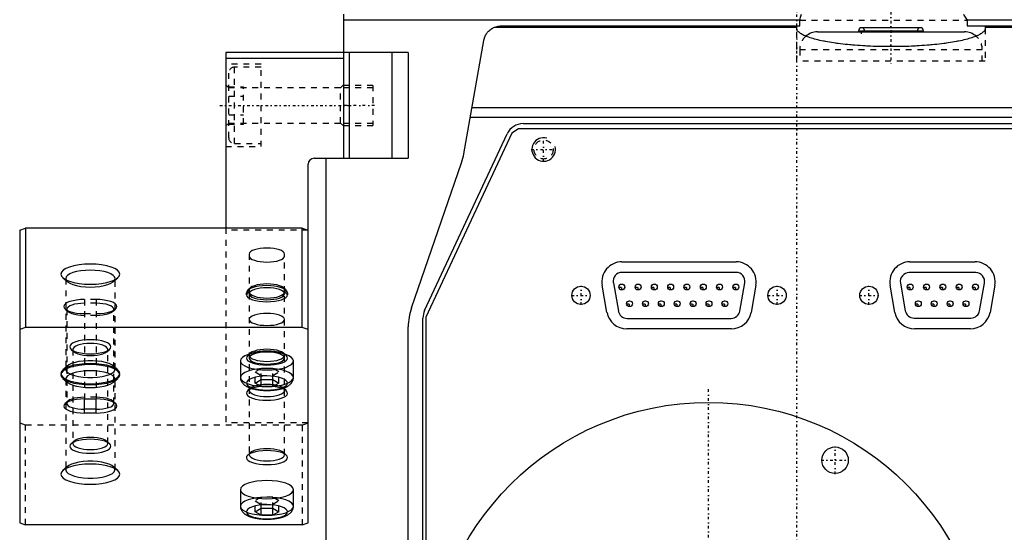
# Model space of a CAD drawing. Extents: x -132 to 132, y -1 to 737.
# Tile 2 of 12: x -132 to 35, y 81 to 169. Entities that reach past the tile are written whole.
import ezdxf

# ---------------------------------------------------------------- set-up
doc = ezdxf.new("R2010")
doc.units = 0
doc.linetypes.add('CENTER', pattern=[1.5, 0.45, -0.5, 0.05, -0.5])
doc.linetypes.add('DASHED', pattern=[2, 1, -1])
for name, color, linetype in [('AM_0', 7, 'CONTINUOUS'), ('AM_10', 7, 'CONTINUOUS'), ('AM_3', 7, 'DASHED'), ('AM_7', 7, 'CENTER')]:
    doc.layers.add(name, color=color, linetype=linetype)

msp = doc.modelspace()

# ---------------------------------------------------------------- linework, layer by layer
at = {"layer": 'AM_0', "color": 7, "linetype": 'CONTINUOUS'}
for p, q in [((-77, 169.5), (-77, 163)), ((0.51, 168.5), (-77, 168.5)), ((-51.25, 167.32), (0, 167.32)), ((-50.22, 167.5), (0.51, 167.5)), ((0, 167.1), (0, 167.5)), ((0.51, 167.5), (0.51, 168.5)), ((28.94, 168.5), (28.94, 167.5)), ((77, 168.5), (28.94, 168.5)), ((28.94, 167.5), (50.22, 167.5)), ((32, 167.5), (32, 167.1)), ((32, 167.32), (51.25, 167.32)), ((3.5, 166.5), (28.5, 166.5)), ((10.5, 166.7), (10.5, 166.5)), ((10.5, 166.7), (21.5, 166.7)), ((21, 167.2), (11, 167.2)), ((21.5, 166.5), (21.5, 166.7)), ((-56.57, 145.78), (-53.17, 165.02)), ((-77, 163), (-97, 163)), ((-97, 163), (-97, 133.14)), ((-77, 163), (-77, 145)), ((-66.01, 163), (-77, 163)), ((-76, 145), (-76, 163)), ((-68.74, 145), (-68.74, 163)), ((-66.01, 163), (-66.01, 145)), ((-77, 162), (-97, 162)), ((-55.18, 153.62), (55.18, 153.62)), ((55.48, 151.95), (-55.48, 151.95)), ((-46.48, 150.9), (46.48, 150.9)), ((-63.22, 119.1), (-49.2, 149.17)), ((-48.42, 149.27), (-63, 118)), ((-47.28, 150), (-48.42, 149.27)), ((47.28, 150), (-47.28, 150)), ((-83, 83.05), (-83, 144)), ((-82, 145), (-77, 145)), ((-80, 145), (-80, 23)), ((-77, 145), (-66.01, 145)), ((-65.46, 119.58), (-56.96, 144.26)), ((-132, 132.8), (-131, 133.14)), ((-132, 132.8), (-132, 83.05)), ((-84, 133.14), (-131, 133.14)), ((-131, 133.14), (-131, 116.22)), ((-84, 116.22), (-84, 133.14)), ((-84, 133.14), (-83, 132.8)), ((-29.7, 127.4), (-10.3, 127.4)), ((19.2, 127.4), (30.29, 127.4)), ((-10.31, 125.61), (-29.69, 125.61)), ((30.41, 125.56), (19.08, 125.56)), ((-31.16, 123.85), (-30.31, 119.03)), ((-9.69, 119.03), (-8.84, 123.85)), ((17.6, 123.8), (18.43, 119.08)), ((31.06, 119.08), (31.89, 123.8)), ((-32.24, 118.81), (-33.05, 123.41)), ((-6.95, 123.41), (-7.76, 118.81)), ((16.66, 118.81), (15.85, 123.41)), ((33.64, 123.41), (32.83, 118.81)), ((-63.5, 8), (-63.5, 117.83)), ((-63, 118), (-63, 9)), ((-28.84, 117.79), (-11.16, 117.79)), ((19.91, 117.84), (29.58, 117.84)), ((-131, 116.22), (-132, 115.88)), ((-84, 116.22), (-131, 116.22)), ((-83, 115.88), (-84, 116.22)), ((-66, 2), (-66, 116.33)), ((-11.11, 116), (-28.89, 116)), ((29.48, 116), (20.01, 116)), ((-94.5, 110.55), (-94.5, 107.73)), ((-85.5, 107.73), (-85.5, 110.55)), ((-92.02, 106.79), (-91.01, 107.39)), ((-91.01, 106.19), (-91.01, 107.39)), ((-91.01, 107.39), (-88.99, 107.39)), ((-88.99, 107.39), (-87.98, 106.79)), ((-88.99, 106.19), (-88.99, 107.39)), ((-91.01, 106.19), (-92.02, 106.79)), ((-88.99, 106.19), (-91.01, 106.19)), ((-87.98, 106.79), (-88.99, 106.19)), ((-121, 104.08), (-119, 104.08)), ((-121, 101.69), (-121, 104.08)), ((-119, 101.69), (-119, 104.08)), ((-119, 102.33), (-121, 102.33)), ((-119, 101.69), (-121, 101.69)), ((-94.5, 88.66), (-94.5, 85.84)), ((-85.5, 85.84), (-85.5, 88.66)), ((-92.02, 84.9), (-91.01, 85.5)), ((-91.01, 84.3), (-91.01, 85.5)), ((-91.01, 85.5), (-88.99, 85.5)), ((-88.99, 85.5), (-87.98, 84.9)), ((-88.99, 84.3), (-88.99, 85.5)), ((-91.01, 84.3), (-92.02, 84.9)), ((-88.99, 84.3), (-91.01, 84.3)), ((-87.98, 84.9), (-88.99, 84.3)), ((-132, 83.05), (-131, 82.71)), ((-84, 82.71), (-131, 82.71)), ((-84, 82.71), (-83, 83.05))]:
    msp.add_line(p, q, dxfattribs=at)
for points in [[(-85.5, 110.55), (-85.59, 110.85), (-85.84, 111.14), (-86.26, 111.4), (-86.82, 111.64), (-87.5, 111.83), (-88.28, 111.97), (-89.12, 112.06), (-90, 112.09), (-90.88, 112.06), (-91.72, 111.97), (-92.5, 111.83), (-93.18, 111.64), (-93.74, 111.4), (-94.16, 111.14), (-94.41, 110.85), (-94.5, 110.55)], [(-124.15, 109.35), (-124.18, 109.06), (-124.04, 108.78), (-123.74, 108.51), (-123.28, 108.27), (-122.7, 108.06), (-122.01, 107.9), (-121.24, 107.79), (-120.42, 107.73), (-119.58, 107.73), (-118.76, 107.79), (-117.99, 107.9), (-117.3, 108.06), (-116.72, 108.27), (-116.26, 108.51), (-115.96, 108.78), (-115.82, 109.06), (-115.85, 109.35)], [(-85.5, 107.73), (-85.59, 108.03), (-85.84, 108.32), (-86.26, 108.59), (-86.82, 108.82), (-87.5, 109.01), (-88.28, 109.15), (-89.12, 109.24), (-90, 109.27), (-90.88, 109.24), (-91.72, 109.15), (-92.5, 109.01), (-93.18, 108.82), (-93.74, 108.59), (-94.16, 108.32), (-94.41, 108.03), (-94.5, 107.73)], [(-93.26, 105.5), (-93.44, 105.28), (-93.5, 105.05), (-93.43, 104.82), (-93.22, 104.6), (-92.9, 104.39), (-92.47, 104.22), (-91.95, 104.07), (-91.35, 103.96), (-90.71, 103.89), (-90.04, 103.87), (-89.36, 103.89), (-88.71, 103.95), (-88.11, 104.06), (-87.58, 104.2), (-87.14, 104.37), (-86.81, 104.57), (-86.59, 104.79), (-86.5, 105.02), (-86.54, 105.25), (-86.71, 105.48), (-87.01, 105.68), (-87.41, 105.87)], [(-92.59, 105.87), (-92.97, 105.69), (-93.26, 105.5)], [(-92.96, 105.7), (-93, 105.51), (-92.93, 105.31), (-92.75, 105.12), (-92.47, 104.95), (-92.09, 104.8), (-91.64, 104.67), (-91.13, 104.58), (-90.58, 104.53), (-90, 104.51), (-89.42, 104.53), (-88.87, 104.58), (-88.36, 104.67), (-87.91, 104.8), (-87.53, 104.95), (-87.25, 105.12), (-87.07, 105.31), (-87, 105.51), (-87.04, 105.7)], [(-121, 104.08), (-121.69, 104.06), (-122.36, 103.99), (-122.97, 103.87), (-123.51, 103.72), (-123.94, 103.53), (-124.26, 103.32)], [(-119, 101.69), (-118.32, 101.71), (-117.66, 101.78), (-117.06, 101.89), (-116.53, 102.04), (-116.09, 102.22), (-115.77, 102.43), (-115.57, 102.65), (-115.5, 102.88), (-115.57, 103.12), (-115.77, 103.34), (-116.09, 103.55), (-116.53, 103.73), (-117.06, 103.88), (-117.66, 103.99), (-118.32, 104.06), (-119, 104.08)], [(-124.26, 103.32), (-124.44, 103.1), (-124.5, 102.87), (-124.42, 102.63), (-124.22, 102.41), (-123.89, 102.21), (-123.45, 102.03), (-122.93, 101.89), (-122.33, 101.78), (-121.68, 101.71), (-121, 101.69)], [(-123.96, 103.52), (-124, 103.33), (-123.93, 103.13), (-123.75, 102.94), (-123.47, 102.77), (-123.09, 102.62), (-122.64, 102.5), (-122.13, 102.4), (-121.58, 102.35), (-121, 102.33)], [(-119, 102.33), (-118.42, 102.35), (-117.87, 102.4), (-117.36, 102.5), (-116.91, 102.62), (-116.53, 102.77), (-116.25, 102.94), (-116.07, 103.13), (-116, 103.33), (-116.04, 103.52)], [(-122.96, 96.68), (-123, 96.49), (-122.93, 96.29), (-122.75, 96.1), (-122.47, 95.93), (-122.09, 95.78), (-121.64, 95.65), (-121.13, 95.56), (-120.58, 95.51), (-120, 95.49), (-119.42, 95.51), (-118.87, 95.56), (-118.36, 95.65), (-117.91, 95.78), (-117.53, 95.93), (-117.25, 96.1), (-117.07, 96.29), (-117, 96.49), (-117.04, 96.68)], [(-93.26, 94.55), (-93.45, 94.33), (-93.5, 94.1), (-93.42, 93.86), (-93.21, 93.64), (-92.88, 93.44), (-92.44, 93.26), (-91.9, 93.11), (-91.29, 93.01), (-90.64, 92.94), (-89.96, 92.92), (-89.28, 92.95), (-88.63, 93.02), (-88.03, 93.13), (-87.5, 93.28), (-87.07, 93.46), (-86.76, 93.67), (-86.56, 93.89), (-86.5, 94.13), (-86.57, 94.36), (-86.77, 94.58), (-87.1, 94.79), (-87.53, 94.97), (-88.06, 95.12), (-88.67, 95.23), (-89.32, 95.29), (-90, 95.32)], [(-90, 95.32), (-90.69, 95.29), (-91.36, 95.22), (-91.97, 95.11), (-92.51, 94.95), (-92.94, 94.77), (-93.26, 94.55)], [(-92.96, 94.76), (-93, 94.56), (-92.93, 94.36), (-92.75, 94.18), (-92.47, 94), (-92.09, 93.85), (-91.64, 93.73), (-91.13, 93.64), (-90.58, 93.58), (-90, 93.56), (-89.42, 93.58), (-88.87, 93.64), (-88.36, 93.73), (-87.91, 93.85), (-87.53, 94), (-87.25, 94.18), (-87.07, 94.36), (-87, 94.56), (-87.04, 94.76)], [(-124.15, 92.25), (-124.18, 91.96), (-124.04, 91.68), (-123.74, 91.41), (-123.28, 91.17), (-122.7, 90.96), (-122.01, 90.8), (-121.24, 90.69), (-120.42, 90.63), (-119.58, 90.63), (-118.76, 90.69), (-117.99, 90.8), (-117.3, 90.96), (-116.72, 91.17), (-116.26, 91.41), (-115.96, 91.68), (-115.82, 91.96), (-115.85, 92.25)], [(-90, 90.2), (-90.88, 90.17), (-91.72, 90.08), (-92.5, 89.94), (-93.18, 89.75), (-93.74, 89.52), (-94.16, 89.25), (-94.41, 88.96), (-94.5, 88.66)], [(-85.5, 88.66), (-85.59, 88.96), (-85.84, 89.25), (-86.26, 89.52), (-86.82, 89.75), (-87.5, 89.94), (-88.28, 90.08), (-89.12, 90.17), (-90, 90.2)], [(-85.5, 85.84), (-85.59, 86.14), (-85.84, 86.43), (-86.26, 86.7), (-86.82, 86.93), (-87.5, 87.12), (-88.28, 87.26), (-89.12, 87.35), (-90, 87.38), (-90.88, 87.35), (-91.72, 87.26), (-92.5, 87.12), (-93.18, 86.93), (-93.74, 86.7), (-94.16, 86.43), (-94.41, 86.14), (-94.5, 85.84)]]:
    msp.add_lwpolyline(points, dxfattribs=at)
for points in [[(-115, 108.4), (-115.1, 108.73), (-115.38, 109.05), (-115.84, 109.35), (-116.46, 109.6), (-117.22, 109.82), (-118.09, 109.97), (-119.02, 110.07), (-120, 110.11), (-120.98, 110.07), (-121.91, 109.97), (-122.78, 109.82), (-123.54, 109.6), (-124.16, 109.35), (-124.62, 109.05), (-124.9, 108.73), (-125, 108.4), (-124.9, 108.06), (-124.62, 107.74), (-124.16, 107.44), (-123.54, 107.19), (-122.78, 106.97), (-121.91, 106.82), (-120.98, 106.72), (-120, 106.68), (-119.02, 106.72), (-118.09, 106.82), (-117.22, 106.97), (-116.46, 107.19), (-115.84, 107.44), (-115.38, 107.74), (-115.1, 108.06)], [(-86.5, 106.79), (-86.57, 107.02), (-86.77, 107.25), (-87.09, 107.46), (-87.53, 107.64), (-88.06, 107.79), (-88.66, 107.9), (-89.32, 107.97), (-90, 107.99), (-90.68, 107.97), (-91.34, 107.9), (-91.94, 107.79), (-92.47, 107.64), (-92.91, 107.46), (-93.23, 107.25), (-93.43, 107.02), (-93.5, 106.79), (-93.43, 106.56), (-93.23, 106.33), (-92.91, 106.13), (-92.47, 105.94), (-91.94, 105.8), (-91.34, 105.69), (-90.68, 105.62), (-90, 105.59), (-89.32, 105.62), (-88.66, 105.69), (-88.06, 105.8), (-87.53, 105.94), (-87.09, 106.13), (-86.77, 106.33), (-86.57, 106.56)], [(-116.5, 96.04), (-116.57, 96.28), (-116.77, 96.5), (-117.09, 96.71), (-117.53, 96.89), (-118.06, 97.04), (-118.66, 97.15), (-119.32, 97.22), (-120, 97.24), (-120.68, 97.22), (-121.34, 97.15), (-121.94, 97.04), (-122.47, 96.89), (-122.91, 96.71), (-123.23, 96.5), (-123.43, 96.28), (-123.5, 96.04), (-123.43, 95.81), (-123.23, 95.59), (-122.91, 95.38), (-122.47, 95.2), (-121.94, 95.05), (-121.34, 94.94), (-120.68, 94.87), (-120, 94.85), (-119.32, 94.87), (-118.66, 94.94), (-118.06, 95.05), (-117.53, 95.2), (-117.09, 95.38), (-116.77, 95.59), (-116.57, 95.81)], [(-115, 91.29), (-115.1, 91.63), (-115.38, 91.95), (-115.84, 92.24), (-116.46, 92.5), (-117.22, 92.72), (-118.09, 92.87), (-119.02, 92.97), (-120, 93), (-120.98, 92.97), (-121.91, 92.87), (-122.78, 92.72), (-123.54, 92.5), (-124.16, 92.24), (-124.62, 91.95), (-124.9, 91.63), (-125, 91.29), (-124.9, 90.96), (-124.62, 90.64), (-124.16, 90.34), (-123.54, 90.08), (-122.78, 89.87), (-121.91, 89.71), (-120.98, 89.62), (-120, 89.58), (-119.02, 89.62), (-118.09, 89.71), (-117.22, 89.87), (-116.46, 90.08), (-115.84, 90.34), (-115.38, 90.64), (-115.1, 90.96)], [(-86.5, 84.9), (-86.57, 85.14), (-86.77, 85.36), (-87.09, 85.57), (-87.53, 85.75), (-88.06, 85.9), (-88.66, 86.01), (-89.32, 86.08), (-90, 86.1), (-90.68, 86.08), (-91.34, 86.01), (-91.94, 85.9), (-92.47, 85.75), (-92.91, 85.57), (-93.23, 85.36), (-93.43, 85.14), (-93.5, 84.9), (-93.43, 84.67), (-93.23, 84.44), (-92.91, 84.24), (-92.47, 84.06), (-91.94, 83.91), (-91.34, 83.8), (-90.68, 83.73), (-90, 83.7), (-89.32, 83.73), (-88.66, 83.8), (-88.06, 83.91), (-87.53, 84.06), (-87.09, 84.24), (-86.77, 84.44), (-86.57, 84.67)]]:
    msp.add_lwpolyline(points, close=True, dxfattribs=at)
for points in [[(0.51, 168.5, 0), (0.55, 168.67, 0), (0.65, 169, 0), (0.75, 169.33, 0), (0.8, 169.5, 0)], [(28.29, 169.5, 0), (28.4, 169.33, 0), (28.62, 169, 0), (28.83, 168.67, 0), (28.94, 168.5, 0)], [(-53.17, 165.02, 0), (-53.16, 165.11, 0), (-53.12, 165.28, 0), (-53.07, 165.44, 0), (-53.04, 165.52, 0), (-53.01, 165.61, 0), (-52.94, 165.77, 0), (-52.86, 165.92, 0), (-52.77, 166.07, 0), (-52.68, 166.22, 0), (-52.57, 166.36, 0), (-52.52, 166.43, 0), (-52.46, 166.49, 0), (-52.34, 166.62, 0), (-52.22, 166.74, 0), (-52.08, 166.85, 0), (-51.94, 166.95, 0), (-51.8, 167.05, 0), (-51.72, 167.09, 0), (-51.65, 167.14, 0), (-51.49, 167.22, 0), (-51.33, 167.29, 0), (-51.25, 167.32, 0)], [(-51.25, 167.32, 0), (-51.08, 167.37, 0), (-50.73, 167.46, 0), (-50.38, 167.5, 0), (-50.22, 167.5, 0)], [(0, 167.5, 0), (0, 167.5, 0), (0, 167.5, 0), (0, 167.5, 0), (0, 167.5, 0)], [(32, 167.5, 0), (32, 167.5, 0), (32, 167.5, 0), (32, 167.5, 0), (32, 167.5, 0)], [(32, 167.1, 0), (32, 167.05, 0), (31.98, 166.96, 0), (31.96, 166.87, 0), (31.94, 166.83, 0), (31.92, 166.78, 0), (31.86, 166.69, 0), (31.8, 166.6, 0), (31.71, 166.51, 0), (31.62, 166.43, 0), (31.51, 166.34, 0), (31.45, 166.29, 0), (31.39, 166.25, 0), (31.26, 166.16, 0), (31.11, 166.08, 0), (30.95, 165.99, 0), (30.78, 165.91, 0), (30.6, 165.83, 0), (30.5, 165.78, 0), (30.4, 165.74, 0), (30.19, 165.66, 0), (29.97, 165.58, 0), (29.86, 165.54, 0), (29.74, 165.5, 0), (29.49, 165.43, 0), (29.24, 165.35, 0), (29.11, 165.31, 0), (28.97, 165.28, 0), (28.69, 165.21, 0), (28.4, 165.13, 0), (28.11, 165.06, 0), (27.8, 165, 0), (27.48, 164.93, 0), (27.31, 164.9, 0), (27.15, 164.87, 0), (26.81, 164.81, 0), (26.46, 164.75, 0), (26.11, 164.69, 0), (25.74, 164.63, 0), (25.37, 164.58, 0), (25.18, 164.55, 0), (24.99, 164.53, 0), (24.6, 164.48, 0), (24.2, 164.43, 0), (23.8, 164.38, 0), (23.39, 164.34, 0), (22.97, 164.3, 0), (22.76, 164.28, 0), (22.55, 164.26, 0), (22.12, 164.23, 0), (21.69, 164.19, 0), (21.25, 164.16, 0), (20.81, 164.13, 0), (20.37, 164.11, 0), (20.14, 164.09, 0), (19.92, 164.08, 0), (19.46, 164.06, 0), (19.01, 164.04, 0), (18.55, 164.03, 0), (18.09, 164.02, 0), (17.63, 164, 0), (17.39, 164, 0), (17.16, 164, 0), (16.7, 163.99, 0), (16.23, 163.99, 0), (16, 163.99, 0), (15.77, 163.99, 0), (15.3, 163.99, 0), (14.84, 164, 0), (14.61, 164, 0), (14.37, 164, 0), (13.91, 164.02, 0), (13.45, 164.03, 0), (12.99, 164.04, 0), (12.54, 164.06, 0), (12.08, 164.08, 0), (11.86, 164.09, 0), (11.63, 164.11, 0), (11.19, 164.13, 0), (10.75, 164.16, 0), (10.31, 164.19, 0), (9.88, 164.23, 0), (9.45, 164.26, 0), (9.24, 164.28, 0), (9.03, 164.3, 0), (8.61, 164.34, 0), (8.2, 164.38, 0), (7.8, 164.43, 0), (7.4, 164.48, 0), (7.01, 164.53, 0), (6.82, 164.55, 0), (6.63, 164.58, 0), (6.26, 164.63, 0), (5.89, 164.69, 0), (5.54, 164.75, 0), (5.19, 164.81, 0), (4.85, 164.87, 0), (4.69, 164.9, 0), (4.52, 164.93, 0), (4.2, 165, 0), (3.89, 165.06, 0), (3.6, 165.13, 0), (3.31, 165.21, 0), (3.03, 165.28, 0), (2.89, 165.31, 0), (2.76, 165.35, 0), (2.51, 165.43, 0), (2.26, 165.5, 0), (2.14, 165.54, 0), (2.03, 165.58, 0), (1.81, 165.66, 0), (1.6, 165.74, 0), (1.5, 165.78, 0), (1.4, 165.83, 0), (1.22, 165.91, 0), (1.05, 165.99, 0), (0.89, 166.08, 0), (0.74, 166.16, 0), (0.61, 166.25, 0), (0.55, 166.29, 0), (0.49, 166.34, 0), (0.38, 166.43, 0), (0.29, 166.51, 0), (0.2, 166.6, 0), (0.14, 166.69, 0), (0.08, 166.78, 0), (0.06, 166.83, 0), (0.04, 166.87, 0), (0.02, 166.96, 0), (0, 167.05, 0), (0, 167.1, 0)], [(-94.5, 107.73, 0), (-94.5, 107.69, 0), (-94.49, 107.6, 0), (-94.48, 107.51, 0), (-94.48, 107.47, 0), (-94.47, 107.42, 0), (-94.44, 107.34, 0), (-94.42, 107.25, 0), (-94.38, 107.17, 0), (-94.35, 107.09, 0), (-94.31, 107.01, 0), (-94.29, 106.97, 0), (-94.26, 106.94, 0), (-94.22, 106.87, 0), (-94.16, 106.8, 0), (-94.11, 106.74, 0), (-94.06, 106.67, 0), (-94, 106.62, 0), (-93.97, 106.59, 0), (-93.94, 106.56, 0), (-93.88, 106.51, 0), (-93.81, 106.45, 0), (-93.78, 106.43, 0), (-93.75, 106.41, 0), (-93.68, 106.36, 0), (-93.61, 106.31, 0), (-93.57, 106.29, 0), (-93.54, 106.27, 0), (-93.47, 106.23, 0), (-93.39, 106.19, 0), (-93.32, 106.15, 0), (-93.25, 106.12, 0), (-93.17, 106.08, 0), (-93.13, 106.06, 0), (-93.09, 106.05, 0), (-93, 106.01, 0), (-92.92, 105.98, 0), (-92.83, 105.95, 0), (-92.74, 105.92, 0), (-92.64, 105.89, 0), (-92.6, 105.87, 0), (-92.55, 105.86, 0), (-92.45, 105.83, 0), (-92.35, 105.8, 0), (-92.24, 105.78, 0), (-92.14, 105.75, 0), (-92.03, 105.73, 0), (-91.97, 105.72, 0), (-91.91, 105.71, 0), (-91.8, 105.69, 0), (-91.68, 105.67, 0), (-91.56, 105.65, 0), (-91.45, 105.63, 0), (-91.33, 105.61, 0), (-91.27, 105.61, 0), (-91.21, 105.6, 0), (-91.09, 105.59, 0), (-90.97, 105.58, 0), (-90.85, 105.57, 0), (-90.72, 105.56, 0), (-90.6, 105.55, 0), (-90.54, 105.55, 0), (-90.48, 105.54, 0), (-90.36, 105.54, 0), (-90.23, 105.54, 0), (-90.17, 105.53, 0), (-90.11, 105.53, 0), (-89.99, 105.53, 0), (-89.87, 105.53, 0), (-89.81, 105.54, 0), (-89.74, 105.54, 0), (-89.62, 105.54, 0), (-89.5, 105.54, 0), (-89.38, 105.55, 0), (-89.27, 105.56, 0), (-89.15, 105.57, 0), (-89.09, 105.57, 0), (-89.03, 105.58, 0), (-88.92, 105.59, 0), (-88.8, 105.6, 0), (-88.69, 105.61, 0), (-88.57, 105.63, 0), (-88.46, 105.64, 0), (-88.41, 105.65, 0), (-88.35, 105.66, 0), (-88.25, 105.68, 0), (-88.14, 105.7, 0), (-88.04, 105.72, 0), (-87.93, 105.74, 0), (-87.83, 105.76, 0), (-87.78, 105.77, 0), (-87.73, 105.78, 0), (-87.64, 105.81, 0), (-87.54, 105.83, 0), (-87.45, 105.86, 0), (-87.36, 105.89, 0), (-87.26, 105.92, 0), (-87.22, 105.93, 0), (-87.18, 105.95, 0), (-87.09, 105.98, 0), (-87, 106.01, 0), (-86.92, 106.04, 0), (-86.84, 106.08, 0), (-86.76, 106.11, 0), (-86.72, 106.13, 0), (-86.68, 106.15, 0), (-86.6, 106.19, 0), (-86.53, 106.23, 0), (-86.49, 106.25, 0), (-86.46, 106.27, 0), (-86.38, 106.32, 0), (-86.31, 106.37, 0), (-86.27, 106.4, 0), (-86.23, 106.43, 0), (-86.15, 106.49, 0), (-86.06, 106.56, 0), (-85.99, 106.63, 0), (-85.91, 106.71, 0), (-85.83, 106.8, 0), (-85.8, 106.85, 0), (-85.76, 106.9, 0), (-85.7, 107, 0), (-85.65, 107.1, 0), (-85.6, 107.2, 0), (-85.57, 107.29, 0), (-85.54, 107.39, 0), (-85.53, 107.44, 0), (-85.52, 107.49, 0), (-85.51, 107.59, 0), (-85.5, 107.68, 0), (-85.5, 107.73, 0)], [(-94.5, 85.84, 0), (-94.5, 85.8, 0), (-94.49, 85.71, 0), (-94.48, 85.62, 0), (-94.48, 85.58, 0), (-94.47, 85.53, 0), (-94.44, 85.45, 0), (-94.42, 85.36, 0), (-94.38, 85.28, 0), (-94.35, 85.2, 0), (-94.31, 85.12, 0), (-94.29, 85.08, 0), (-94.26, 85.05, 0), (-94.22, 84.98, 0), (-94.16, 84.91, 0), (-94.11, 84.85, 0), (-94.06, 84.79, 0), (-94, 84.73, 0), (-93.97, 84.7, 0), (-93.94, 84.67, 0), (-93.88, 84.62, 0), (-93.81, 84.57, 0), (-93.78, 84.54, 0), (-93.75, 84.52, 0), (-93.68, 84.47, 0), (-93.61, 84.42, 0), (-93.57, 84.4, 0), (-93.54, 84.38, 0), (-93.47, 84.34, 0), (-93.39, 84.3, 0), (-93.32, 84.26, 0), (-93.25, 84.23, 0), (-93.17, 84.19, 0), (-93.13, 84.17, 0), (-93.09, 84.16, 0), (-93, 84.12, 0), (-92.92, 84.09, 0), (-92.83, 84.06, 0), (-92.74, 84.03, 0), (-92.64, 84, 0), (-92.6, 83.98, 0), (-92.55, 83.97, 0), (-92.45, 83.94, 0), (-92.35, 83.91, 0), (-92.24, 83.89, 0), (-92.14, 83.86, 0), (-92.03, 83.84, 0), (-91.97, 83.83, 0), (-91.91, 83.82, 0), (-91.8, 83.8, 0), (-91.68, 83.78, 0), (-91.56, 83.76, 0), (-91.45, 83.74, 0), (-91.33, 83.73, 0), (-91.27, 83.72, 0), (-91.21, 83.71, 0), (-91.09, 83.7, 0), (-90.97, 83.69, 0), (-90.85, 83.68, 0), (-90.72, 83.67, 0), (-90.6, 83.66, 0), (-90.54, 83.66, 0), (-90.48, 83.65, 0), (-90.36, 83.65, 0), (-90.23, 83.65, 0), (-90.17, 83.65, 0), (-90.11, 83.64, 0), (-89.99, 83.64, 0), (-89.87, 83.65, 0), (-89.81, 83.65, 0), (-89.74, 83.65, 0), (-89.62, 83.65, 0), (-89.5, 83.66, 0), (-89.38, 83.66, 0), (-89.27, 83.67, 0), (-89.15, 83.68, 0), (-89.09, 83.68, 0), (-89.03, 83.69, 0), (-88.92, 83.7, 0), (-88.8, 83.71, 0), (-88.69, 83.72, 0), (-88.57, 83.74, 0), (-88.46, 83.75, 0), (-88.41, 83.76, 0), (-88.35, 83.77, 0), (-88.25, 83.79, 0), (-88.14, 83.81, 0), (-88.04, 83.83, 0), (-87.93, 83.85, 0), (-87.83, 83.87, 0), (-87.78, 83.88, 0), (-87.73, 83.89, 0), (-87.64, 83.92, 0), (-87.54, 83.94, 0), (-87.45, 83.97, 0), (-87.36, 84, 0), (-87.26, 84.03, 0), (-87.22, 84.04, 0), (-87.18, 84.06, 0), (-87.09, 84.09, 0), (-87, 84.12, 0), (-86.92, 84.15, 0), (-86.84, 84.19, 0), (-86.76, 84.23, 0), (-86.72, 84.24, 0), (-86.68, 84.26, 0), (-86.6, 84.3, 0), (-86.53, 84.34, 0), (-86.49, 84.36, 0), (-86.46, 84.38, 0), (-86.38, 84.43, 0), (-86.31, 84.48, 0), (-86.27, 84.51, 0), (-86.23, 84.54, 0), (-86.15, 84.6, 0), (-86.06, 84.67, 0), (-85.99, 84.74, 0), (-85.91, 84.82, 0), (-85.83, 84.91, 0), (-85.8, 84.96, 0), (-85.76, 85.01, 0), (-85.7, 85.11, 0), (-85.65, 85.21, 0), (-85.6, 85.31, 0), (-85.57, 85.41, 0), (-85.54, 85.5, 0), (-85.53, 85.55, 0), (-85.52, 85.6, 0), (-85.51, 85.7, 0), (-85.5, 85.79, 0), (-85.5, 85.84, 0)]]:
    msp.add_polyline3d(points, dxfattribs=at)
for centre, radius in [((-36.65, 121.7), 1.55), ((-29.73, 123.12), 0.5), ((-26.96, 123.12), 0.5), ((-24.2, 123.12), 0.5), ((-21.43, 123.12), 0.5), ((-18.66, 123.12), 0.5), ((-15.88, 123.12), 0.5), ((-13.12, 123.12), 0.5), ((-10.35, 123.12), 0.5), ((-3.35, 121.7), 1.55), ((12.25, 121.7), 1.55), ((19.27, 123.12), 0.5), ((22.04, 123.12), 0.5), ((24.81, 123.12), 0.5), ((27.58, 123.12), 0.5), ((30.35, 123.12), 0.5), ((-28.41, 120.28), 0.5), ((-25.71, 120.28), 0.5), ((-23.01, 120.28), 0.5), ((-20.31, 120.28), 0.5), ((-17.61, 120.28), 0.5), ((-14.91, 120.28), 0.5), ((-12.21, 120.28), 0.5), ((20.64, 120.28), 0.5), ((23.34, 120.28), 0.5), ((26.04, 120.28), 0.5), ((28.74, 120.28), 0.5), ((-15, 56), 47.5), ((6.5, 93.67), 2.25)]:
    msp.add_circle(centre, radius, dxfattribs=at)
for centre, radius, start, end in [((3.5, 163.5), 3, 90, 131.0059), ((11, 166.7), 0.5, 90, 180), ((21, 166.7), 0.5, 0, 90), ((28.5, 163.5), 3, 48.9941, 90), ((-46.48, 147.9), 3, 90, 155), ((-66.41, 147.51), 10, 341, 350), ((-82, 144), 1, 90, 180), ((-29.7, 124), 3.4, 90, 190), ((-10.3, 124), 3.4, 350, 90), ((19.2, 124), 3.4, 90, 190), ((30.29, 124), 3.4, 350, 90), ((-29.69, 124.11), 1.5, 90, 190), ((-10.31, 124.11), 1.5, 350, 90), ((19.08, 124.06), 1.5, 90, 190), ((30.41, 124.06), 1.5, 350, 90), ((-56, 116.33), 10, 161, 180), ((-60.5, 117.83), 3, 155, 180), ((-28.89, 119.4), 3.4, 190, 270), ((-28.84, 119.29), 1.5, 190, 270), ((-11.16, 119.29), 1.5, 270, 350), ((-11.11, 119.4), 3.4, 270, 350), ((20.01, 119.4), 3.4, 190, 270), ((19.91, 119.34), 1.5, 190, 270), ((29.48, 119.4), 3.4, 270, 350), ((29.58, 119.34), 1.5, 270, 350)]:
    msp.add_arc(centre, radius, start, end, dxfattribs=at)
at = {"layer": 'AM_10', "color": 7, "linetype": 'CONTINUOUS'}
msp.add_arc((-43, 146.5), 2, 75, 15, dxfattribs=at)
at = {"layer": 'AM_3', "color": 6, "linetype": 'DASHED'}
for p, q in [((0.51, 168.5), (28.94, 168.5)), ((0, 161.5), (0, 167.1)), ((11.5, 166.7), (11.5, 166.5)), ((20.5, 166.5), (20.5, 166.7)), ((32, 167.1), (32, 161.5)), ((0.5, 163.5), (0.5, 161.5)), ((0.5, 163.5), (31.5, 163.5)), ((31.5, 161.5), (31.5, 163.5)), ((-91, 161), (-97, 161)), ((-91, 147), (-91, 161)), ((32, 161.5), (0, 161.5)), ((-96.5, 148.5), (-96.5, 159.5)), ((-91, 160.5), (-95.5, 160.5)), ((-95.5, 147.5), (-95.5, 160.5)), ((-96.5, 157), (-97, 157.5)), ((-77, 157.5), (-77.5, 157)), ((-72, 157.4), (-77, 157.4)), ((-72, 157.4), (-72, 150.6)), ((-96.5, 157.18), (-94, 157.18)), ((-77.5, 157), (-96.5, 157)), ((-96.5, 155.59), (-94, 155.59)), ((-94, 150.82), (-94, 157.18)), ((-77.5, 151), (-77.5, 157)), ((-72, 157), (-77, 157)), ((-96.5, 152.41), (-94, 152.41)), ((-97, 150.5), (-96.5, 151)), ((-96.5, 151), (-77.5, 151)), ((-96.5, 150.82), (-94, 150.82)), ((-77.5, 151), (-77, 150.5)), ((-77, 151), (-72, 151)), ((-77, 150.6), (-72, 150.6)), ((-95.5, 147.5), (-91, 147.5)), ((-97, 147), (-91, 147)), ((-97, 133.14), (-97, 100)), ((-83, 132.76), (-97, 132.76)), ((-93, 128.73), (-93, 122.28)), ((-87, 122.28), (-87, 128.73)), ((-124.66, 124.69), (-123.9, 124.03)), ((-124.19, 124.55), (-124.19, 109.16)), ((-116.1, 124.03), (-115.34, 124.69)), ((-115.81, 109.16), (-115.81, 124.55)), ((-93, 122.62), (-93.5, 122.15)), ((-93, 122.28), (-93.5, 121.81)), ((-93.5, 121.81), (-93.5, 122.15)), ((-92.79, 122.99), (-93.26, 122.58)), ((-86.74, 122.58), (-87.21, 122.99)), ((-86.5, 122.15), (-87, 122.62)), ((-86.5, 121.81), (-87, 122.28)), ((-86.5, 122.15), (-86.5, 121.81)), ((-121, 121), (-121, 104.08)), ((-119, 121), (-121, 121)), ((-119, 121), (-119, 104.08)), ((-93, 121.98), (-93, 94.59)), ((-87, 94.59), (-87, 121.98)), ((-124.26, 119.36), (-123.79, 118.96)), ((-124, 119.33), (-124, 103.35)), ((-119, 120.36), (-121, 120.36)), ((-116.21, 118.96), (-115.74, 119.36)), ((-116, 103.35), (-116, 119.33)), ((-121, 118.6), (-119, 118.6)), ((-119, 118.3), (-121, 118.3)), ((-123.26, 112.52), (-122.79, 112.12)), ((-123, 112.49), (-123, 96.51)), ((-117.21, 112.12), (-116.74, 112.52)), ((-117, 96.51), (-117, 112.49)), ((-92.79, 111.88), (-93.26, 111.47)), ((-86.74, 111.47), (-87.21, 111.88)), ((-123.9, 109.68), (-124.66, 109.02)), ((-115.34, 109.02), (-116.1, 109.68)), ((-91.01, 109.27), (-92.02, 108.67)), ((-91.01, 107.39), (-91.01, 109.27)), ((-88.99, 109.27), (-91.01, 109.27)), ((-88.99, 107.39), (-88.99, 109.27)), ((-87.98, 108.67), (-88.99, 109.27)), ((-124.66, 107.59), (-123.9, 106.92)), ((-124.19, 107.45), (-124.19, 92.06)), ((-116.1, 106.92), (-115.34, 107.59)), ((-115.81, 92.06), (-115.81, 107.45)), ((-92.02, 108.67), (-91.01, 108.07)), ((-92.02, 106.79), (-92.02, 108.67)), ((-91.01, 108.07), (-88.99, 108.07)), ((-88.99, 108.07), (-87.98, 108.67)), ((-87.98, 106.79), (-87.98, 108.67)), ((-92.79, 105.91), (-93.26, 105.5)), ((-86.74, 105.5), (-87.21, 105.91)), ((-123.79, 103.73), (-124.26, 103.32)), ((-119, 104.38), (-121, 104.38)), ((-115.74, 103.32), (-116.21, 103.73)), ((-131, 99.62), (-132, 99.96)), ((-84, 99.62), (-131, 99.62)), ((-131, 82.71), (-131, 99.62)), ((-83, 100), (-97, 100)), ((-83, 99.96), (-84, 99.62)), ((-84, 99.62), (-84, 82.71)), ((-122.79, 96.89), (-123.26, 96.48)), ((-116.74, 96.48), (-117.21, 96.89)), ((-92.79, 94.96), (-93.26, 94.55)), ((-86.74, 94.55), (-87.21, 94.96)), ((-123.9, 92.58), (-124.66, 91.92)), ((-115.34, 91.92), (-116.1, 92.58)), ((-91.01, 87.38), (-92.02, 86.78)), ((-91.01, 85.5), (-91.01, 87.38)), ((-88.99, 87.38), (-91.01, 87.38)), ((-88.99, 85.5), (-88.99, 87.38)), ((-87.98, 86.78), (-88.99, 87.38)), ((-92.02, 86.78), (-91.01, 86.18)), ((-92.02, 84.9), (-92.02, 86.78)), ((-91.01, 86.18), (-88.99, 86.18)), ((-88.99, 86.18), (-87.98, 86.78)), ((-87.98, 84.9), (-87.98, 86.78))]:
    msp.add_line(p, q, dxfattribs=at)
for points in [[(-87, 128.73), (-87.06, 128.93), (-87.23, 129.12), (-87.51, 129.3), (-87.88, 129.45), (-88.33, 129.58), (-88.85, 129.68), (-89.41, 129.73), (-90, 129.75), (-90.59, 129.73), (-91.15, 129.68), (-91.67, 129.58), (-92.12, 129.45), (-92.49, 129.3), (-92.77, 129.12), (-92.94, 128.93), (-93, 128.73)], [(-93, 128.39), (-92.94, 128.18), (-92.77, 127.99), (-92.49, 127.82), (-92.12, 127.66), (-91.67, 127.53), (-91.15, 127.44), (-90.59, 127.38), (-90, 127.36), (-89.41, 127.38), (-88.85, 127.44), (-88.33, 127.53), (-87.88, 127.66), (-87.51, 127.82), (-87.23, 127.99), (-87.06, 128.18), (-87, 128.39)], [(-93.26, 122.58), (-93.44, 122.37), (-93.5, 122.15)], [(-86.5, 122.15), (-86.57, 122.38), (-86.77, 122.61), (-87.1, 122.82), (-87.54, 123), (-88.08, 123.15), (-88.69, 123.26), (-89.35, 123.33), (-90.04, 123.35), (-90.73, 123.32), (-91.39, 123.25), (-91.99, 123.13), (-92.52, 122.98), (-92.95, 122.8), (-93.26, 122.58)], [(-87, 122.62), (-87.06, 122.82), (-87.23, 123.01), (-87.51, 123.19), (-87.88, 123.34), (-88.33, 123.47), (-88.85, 123.57), (-89.41, 123.63), (-90, 123.65), (-90.59, 123.63), (-91.15, 123.57), (-91.67, 123.47), (-92.12, 123.34), (-92.49, 123.19), (-92.77, 123.01), (-92.94, 122.82), (-93, 122.62)], [(-93, 122.28), (-92.94, 122.08), (-92.77, 121.88), (-92.49, 121.71), (-92.12, 121.55), (-91.67, 121.42), (-91.15, 121.33), (-90.59, 121.27), (-90, 121.25), (-89.41, 121.27), (-88.85, 121.33), (-88.33, 121.42), (-87.88, 121.55), (-87.51, 121.71), (-87.23, 121.88), (-87.06, 122.08), (-87, 122.28)], [(-121, 121), (-121.68, 120.97), (-122.34, 120.9), (-122.94, 120.79), (-123.47, 120.65), (-123.91, 120.46), (-124.23, 120.26), (-124.43, 120.03), (-124.5, 119.8), (-124.43, 119.57), (-124.23, 119.34), (-123.91, 119.13), (-123.47, 118.95), (-122.94, 118.8), (-122.34, 118.69), (-121.68, 118.62), (-121, 118.6)], [(-119, 118.6), (-118.32, 118.62), (-117.66, 118.69), (-117.06, 118.8), (-116.53, 118.95), (-116.09, 119.13), (-115.77, 119.34), (-115.57, 119.57), (-115.5, 119.8), (-115.57, 120.03), (-115.77, 120.26), (-116.09, 120.46), (-116.53, 120.65), (-117.06, 120.79), (-117.66, 120.9), (-118.32, 120.97), (-119, 121)], [(-93.5, 121.81), (-93.43, 121.57), (-93.23, 121.35), (-92.91, 121.14), (-92.47, 120.96), (-91.94, 120.81), (-91.34, 120.7), (-90.68, 120.63), (-90, 120.61), (-89.32, 120.63), (-88.66, 120.7), (-88.06, 120.81), (-87.53, 120.96), (-87.09, 121.14), (-86.77, 121.35), (-86.57, 121.57), (-86.5, 121.81)], [(-121, 120.36), (-121.59, 120.34), (-122.15, 120.28), (-122.67, 120.18), (-123.12, 120.05), (-123.49, 119.9), (-123.77, 119.72), (-123.94, 119.53), (-124, 119.33), (-123.94, 119.13), (-123.77, 118.94), (-123.49, 118.76), (-123.12, 118.6), (-122.67, 118.48), (-122.15, 118.38), (-121.59, 118.32), (-121, 118.3)], [(-119, 118.3), (-118.41, 118.32), (-117.85, 118.38), (-117.33, 118.48), (-116.88, 118.6), (-116.51, 118.76), (-116.23, 118.94), (-116.06, 119.13), (-116, 119.33), (-116.06, 119.53), (-116.23, 119.72), (-116.51, 119.9), (-116.88, 120.05), (-117.33, 120.18), (-117.85, 120.28), (-118.41, 120.34), (-119, 120.36)], [(-90, 112.23), (-90.68, 112.21), (-91.33, 112.14), (-91.94, 112.03), (-92.47, 111.88), (-92.9, 111.7), (-93.23, 111.5), (-93.43, 111.27), (-93.5, 111.04), (-93.44, 110.81), (-93.24, 110.58), (-92.93, 110.38), (-92.5, 110.2), (-91.97, 110.05), (-91.37, 109.93), (-90.72, 109.86), (-90.04, 109.84), (-89.36, 109.86), (-88.71, 109.92), (-88.1, 110.03), (-87.56, 110.17), (-87.12, 110.35), (-86.79, 110.56), (-86.58, 110.78), (-86.5, 111.01), (-86.55, 111.24), (-86.74, 111.47)], [(-86.74, 111.47), (-87.06, 111.68), (-87.49, 111.87), (-88.03, 112.02), (-88.64, 112.14), (-89.31, 112.21), (-90, 112.23)], [(-115.85, 109.35), (-116.03, 109.61), (-116.36, 109.86), (-116.82, 110.09), (-117.4, 110.28), (-118.07, 110.43), (-118.81, 110.53), (-119.6, 110.58), (-120.4, 110.58), (-121.19, 110.53), (-121.93, 110.43), (-122.6, 110.28), (-123.18, 110.09), (-123.64, 109.86), (-123.97, 109.61), (-124.15, 109.35)], [(-94.5, 110.55), (-94.41, 110.25), (-94.16, 109.96), (-93.74, 109.69), (-93.18, 109.46), (-92.5, 109.27), (-91.72, 109.13), (-90.88, 109.04), (-90, 109.01), (-89.12, 109.04), (-88.28, 109.13), (-87.5, 109.27), (-86.82, 109.46), (-86.26, 109.69), (-85.84, 109.96), (-85.59, 110.25), (-85.5, 110.55)], [(-94.5, 107.73), (-94.41, 107.43), (-94.16, 107.14), (-93.74, 106.88), (-93.18, 106.64), (-92.5, 106.45), (-91.72, 106.31), (-90.88, 106.22), (-90, 106.19), (-89.12, 106.22), (-88.28, 106.31), (-87.5, 106.45), (-86.82, 106.64), (-86.26, 106.88), (-85.84, 107.14), (-85.59, 107.43), (-85.5, 107.73)], [(-87.04, 105.7), (-87.2, 105.9), (-87.47, 106.08), (-87.84, 106.25), (-88.3, 106.38), (-88.83, 106.48), (-89.4, 106.54), (-90, 106.56), (-90.6, 106.54), (-91.17, 106.48), (-91.7, 106.38), (-92.16, 106.25), (-92.53, 106.08), (-92.8, 105.9), (-92.96, 105.7)], [(-90, 106.26), (-90.72, 106.23), (-91.42, 106.16), (-92.05, 106.03), (-92.59, 105.87)], [(-87.41, 105.87), (-87.95, 106.03), (-88.58, 106.16), (-89.28, 106.23), (-90, 106.26)], [(-121, 104.38), (-121.6, 104.36), (-122.17, 104.3), (-122.7, 104.2), (-123.16, 104.07), (-123.53, 103.91), (-123.8, 103.72), (-123.96, 103.52)], [(-116.04, 103.52), (-116.2, 103.72), (-116.47, 103.91), (-116.84, 104.07), (-117.3, 104.2), (-117.83, 104.3), (-118.4, 104.36), (-119, 104.38)], [(-117.04, 96.68), (-117.2, 96.88), (-117.47, 97.06), (-117.84, 97.23), (-118.3, 97.36), (-118.83, 97.46), (-119.4, 97.52), (-120, 97.54), (-120.6, 97.52), (-121.17, 97.46), (-121.7, 97.36), (-122.16, 97.23), (-122.53, 97.06), (-122.8, 96.88), (-122.96, 96.68)], [(-87.04, 94.76), (-87.2, 94.96), (-87.47, 95.14), (-87.84, 95.3), (-88.3, 95.43), (-88.83, 95.53), (-89.4, 95.59), (-90, 95.62), (-90.6, 95.59), (-91.17, 95.53), (-91.7, 95.43), (-92.16, 95.3), (-92.53, 95.14), (-92.8, 94.96), (-92.96, 94.76)], [(-115.85, 92.25), (-116.03, 92.51), (-116.36, 92.76), (-116.82, 92.99), (-117.4, 93.18), (-118.07, 93.33), (-118.81, 93.43), (-119.6, 93.48), (-120.4, 93.48), (-121.19, 93.43), (-121.93, 93.33), (-122.6, 93.18), (-123.18, 92.99), (-123.64, 92.76), (-123.97, 92.51), (-124.15, 92.25)], [(-94.5, 88.66), (-94.41, 88.36), (-94.16, 88.07), (-93.74, 87.81), (-93.18, 87.57), (-92.5, 87.38), (-91.72, 87.24), (-90.88, 87.15), (-90, 87.12), (-89.12, 87.15), (-88.28, 87.24), (-87.5, 87.38), (-86.82, 87.57), (-86.26, 87.81), (-85.84, 88.07), (-85.59, 88.36), (-85.5, 88.66)], [(-94.5, 85.84), (-94.41, 85.54), (-94.16, 85.25), (-93.74, 84.99), (-93.18, 84.75), (-92.5, 84.56), (-91.72, 84.42), (-90.88, 84.33), (-90, 84.3), (-89.12, 84.33), (-88.28, 84.42), (-87.5, 84.56), (-86.82, 84.75), (-86.26, 84.99), (-85.84, 85.25), (-85.59, 85.54), (-85.5, 85.84)]]:
    msp.add_lwpolyline(points, dxfattribs=at)
for points in [[(-125, 125.31), (-124.9, 124.98), (-124.62, 124.66), (-124.16, 124.36), (-123.54, 124.1), (-122.78, 123.89), (-121.91, 123.73), (-120.98, 123.63), (-120, 123.6), (-119.02, 123.63), (-118.09, 123.73), (-117.22, 123.89), (-116.46, 124.1), (-115.84, 124.36), (-115.38, 124.66), (-115.1, 124.98), (-115, 125.31), (-115.1, 125.64), (-115.38, 125.96), (-115.84, 126.26), (-116.46, 126.52), (-117.22, 126.73), (-118.09, 126.89), (-119.02, 126.99), (-120, 127.02), (-120.98, 126.99), (-121.91, 126.89), (-122.78, 126.73), (-123.54, 126.52), (-124.16, 126.26), (-124.62, 125.96), (-124.9, 125.64)], [(-124.19, 124.55), (-124.11, 124.27), (-123.87, 124), (-123.48, 123.75), (-122.96, 123.53), (-122.33, 123.36), (-121.6, 123.22), (-120.82, 123.14), (-120, 123.11), (-119.18, 123.14), (-118.4, 123.22), (-117.67, 123.36), (-117.04, 123.53), (-116.52, 123.75), (-116.13, 124), (-115.89, 124.27), (-115.81, 124.55), (-115.89, 124.83), (-116.13, 125.09), (-116.52, 125.34), (-117.04, 125.56), (-117.67, 125.74), (-118.4, 125.87), (-119.18, 125.95), (-120, 125.98), (-120.82, 125.95), (-121.6, 125.87), (-122.33, 125.74), (-122.96, 125.56), (-123.48, 125.34), (-123.87, 125.09), (-124.11, 124.83)], [(-93, 121.98), (-92.94, 121.78), (-92.77, 121.59), (-92.49, 121.41), (-92.12, 121.25), (-91.67, 121.13), (-91.15, 121.03), (-90.59, 120.97), (-90, 120.95), (-89.41, 120.97), (-88.85, 121.03), (-88.33, 121.13), (-87.88, 121.25), (-87.51, 121.41), (-87.23, 121.59), (-87.06, 121.78), (-87, 121.98), (-87.06, 122.18), (-87.23, 122.37), (-87.51, 122.55), (-87.88, 122.7), (-88.33, 122.83), (-88.85, 122.93), (-89.41, 122.98), (-90, 123), (-90.59, 122.98), (-91.15, 122.93), (-91.67, 122.83), (-92.12, 122.7), (-92.49, 122.55), (-92.77, 122.37), (-92.94, 122.18)], [(-93, 117.61), (-92.94, 117.41), (-92.77, 117.22), (-92.49, 117.04), (-92.12, 116.89), (-91.67, 116.76), (-91.15, 116.66), (-90.59, 116.61), (-90, 116.59), (-89.41, 116.61), (-88.85, 116.66), (-88.33, 116.76), (-87.88, 116.89), (-87.51, 117.04), (-87.23, 117.22), (-87.06, 117.41), (-87, 117.61), (-87.06, 117.81), (-87.23, 118), (-87.51, 118.18), (-87.88, 118.34), (-88.33, 118.46), (-88.85, 118.56), (-89.41, 118.62), (-90, 118.64), (-90.59, 118.62), (-91.15, 118.56), (-91.67, 118.46), (-92.12, 118.34), (-92.49, 118.18), (-92.77, 118), (-92.94, 117.81)], [(-123.5, 112.96), (-123.43, 112.72), (-123.23, 112.5), (-122.91, 112.29), (-122.47, 112.11), (-121.94, 111.96), (-121.34, 111.85), (-120.68, 111.78), (-120, 111.76), (-119.32, 111.78), (-118.66, 111.85), (-118.06, 111.96), (-117.53, 112.11), (-117.09, 112.29), (-116.77, 112.5), (-116.57, 112.72), (-116.5, 112.96), (-116.57, 113.19), (-116.77, 113.42), (-117.09, 113.62), (-117.53, 113.8), (-118.06, 113.95), (-118.66, 114.06), (-119.32, 114.13), (-120, 114.16), (-120.68, 114.13), (-121.34, 114.06), (-121.94, 113.95), (-122.47, 113.8), (-122.91, 113.62), (-123.23, 113.42), (-123.43, 113.19)], [(-123, 112.49), (-122.94, 112.29), (-122.77, 112.1), (-122.49, 111.92), (-122.12, 111.76), (-121.67, 111.64), (-121.15, 111.54), (-120.59, 111.48), (-120, 111.46), (-119.41, 111.48), (-118.85, 111.54), (-118.33, 111.64), (-117.88, 111.76), (-117.51, 111.92), (-117.23, 112.1), (-117.06, 112.29), (-117, 112.49), (-117.06, 112.69), (-117.23, 112.88), (-117.51, 113.06), (-117.88, 113.21), (-118.33, 113.34), (-118.85, 113.44), (-119.41, 113.49), (-120, 113.51), (-120.59, 113.49), (-121.15, 113.44), (-121.67, 113.34), (-122.12, 113.21), (-122.49, 113.06), (-122.77, 112.88), (-122.94, 112.69)], [(-93, 111.5), (-92.94, 111.3), (-92.77, 111.11), (-92.49, 110.93), (-92.12, 110.78), (-91.67, 110.65), (-91.15, 110.56), (-90.59, 110.5), (-90, 110.48), (-89.41, 110.5), (-88.85, 110.56), (-88.33, 110.65), (-87.88, 110.78), (-87.51, 110.93), (-87.23, 111.11), (-87.06, 111.3), (-87, 111.5), (-87.06, 111.7), (-87.23, 111.9), (-87.51, 112.07), (-87.88, 112.23), (-88.33, 112.36), (-88.85, 112.45), (-89.41, 112.51), (-90, 112.53), (-90.59, 112.51), (-91.15, 112.45), (-91.67, 112.36), (-92.12, 112.23), (-92.49, 112.07), (-92.77, 111.9), (-92.94, 111.7)], [(-93, 111.03), (-92.94, 110.83), (-92.77, 110.64), (-92.49, 110.46), (-92.12, 110.31), (-91.67, 110.18), (-91.15, 110.09), (-90.59, 110.03), (-90, 110.01), (-89.41, 110.03), (-88.85, 110.09), (-88.33, 110.18), (-87.88, 110.31), (-87.51, 110.46), (-87.23, 110.64), (-87.06, 110.83), (-87, 111.03), (-87.06, 111.23), (-87.23, 111.43), (-87.51, 111.6), (-87.88, 111.76), (-88.33, 111.89), (-88.85, 111.98), (-89.41, 112.04), (-90, 112.06), (-90.59, 112.04), (-91.15, 111.98), (-91.67, 111.89), (-92.12, 111.76), (-92.49, 111.6), (-92.77, 111.43), (-92.94, 111.23)], [(-125, 108.21), (-124.9, 107.87), (-124.62, 107.55), (-124.16, 107.26), (-123.54, 107), (-122.78, 106.79), (-121.91, 106.63), (-120.98, 106.53), (-120, 106.5), (-119.02, 106.53), (-118.09, 106.63), (-117.22, 106.79), (-116.46, 107), (-115.84, 107.26), (-115.38, 107.55), (-115.1, 107.87), (-115, 108.21), (-115.1, 108.54), (-115.38, 108.86), (-115.84, 109.16), (-116.46, 109.42), (-117.22, 109.63), (-118.09, 109.79), (-119.02, 109.89), (-120, 109.92), (-120.98, 109.89), (-121.91, 109.79), (-122.78, 109.63), (-123.54, 109.42), (-124.16, 109.16), (-124.62, 108.86), (-124.9, 108.54)], [(-124.19, 107.45), (-124.11, 107.17), (-123.87, 106.9), (-123.48, 106.65), (-122.96, 106.43), (-122.33, 106.25), (-121.6, 106.12), (-120.82, 106.04), (-120, 106.01), (-119.18, 106.04), (-118.4, 106.12), (-117.67, 106.25), (-117.04, 106.43), (-116.52, 106.65), (-116.13, 106.9), (-115.89, 107.17), (-115.81, 107.45), (-115.89, 107.72), (-116.13, 107.99), (-116.52, 108.24), (-117.04, 108.46), (-117.67, 108.64), (-118.4, 108.77), (-119.18, 108.85), (-120, 108.88), (-120.82, 108.85), (-121.6, 108.77), (-122.33, 108.64), (-122.96, 108.46), (-123.48, 108.24), (-123.87, 107.99), (-124.11, 107.72)]]:
    msp.add_lwpolyline(points, close=True, dxfattribs=at)
msp.add_circle((-43, 146.5), 1.62, dxfattribs=at)
for centre, radius, start, end in [((3.5, 163.5), 3, 131.0059, 180), ((11, 166.7), 0.5, 0, 90), ((21, 166.7), 0.5, 90, 180), ((28.5, 163.5), 3, 0, 48.9941), ((-95.5, 159.5), 1, 90, 180), ((-95.5, 148.5), 1, 180, 270)]:
    msp.add_arc(centre, radius, start, end, dxfattribs=at)
at = {"layer": 'AM_7', "color": 4, "linetype": 'CENTER'}
for p, q in [((0, 9.38), (0, 202.25)), ((16, 169.9), (16, 161.1)), ((10.48, 166.7), (11.52, 166.7)), ((11, 166.18), (11, 167.22)), ((-98, 154), (-76, 154)), ((-71.75, 154), (-77.25, 154)), ((-43, 144.4), (-43, 148.6)), ((-45.1, 146.5), (-40.9, 146.5)), ((-36.65, 120.07), (-36.65, 123.33)), ((-30.26, 123.12), (-29.21, 123.12)), ((-29.73, 122.59), (-29.73, 123.64)), ((-27.49, 123.12), (-26.44, 123.12)), ((-26.96, 122.59), (-26.96, 123.64)), ((-24.72, 123.12), (-23.67, 123.12)), ((-24.2, 122.59), (-24.2, 123.64)), ((-21.95, 123.12), (-20.9, 123.12)), ((-21.43, 122.59), (-21.43, 123.64)), ((-19.18, 123.12), (-18.13, 123.12)), ((-18.66, 122.59), (-18.66, 123.64)), ((-16.41, 123.12), (-15.36, 123.12)), ((-15.88, 122.59), (-15.88, 123.64)), ((-13.64, 123.12), (-12.59, 123.12)), ((-13.12, 122.59), (-13.12, 123.64)), ((-10.87, 123.12), (-9.82, 123.12)), ((-10.35, 122.59), (-10.35, 123.64)), ((-3.35, 120.07), (-3.35, 123.33)), ((12.25, 120.07), (12.25, 123.33)), ((18.75, 123.12), (19.8, 123.12)), ((19.27, 122.59), (19.27, 123.64)), ((21.52, 123.12), (22.57, 123.12)), ((22.04, 122.59), (22.04, 123.64)), ((24.29, 123.12), (25.34, 123.12)), ((24.81, 122.59), (24.81, 123.64)), ((27.05, 123.12), (28.11, 123.12)), ((27.58, 122.59), (27.58, 123.64)), ((29.82, 123.12), (30.88, 123.12)), ((30.35, 122.59), (30.35, 123.64)), ((-38.28, 121.7), (-35.02, 121.7)), ((-28.41, 119.75), (-28.41, 120.81)), ((-25.71, 119.75), (-25.71, 120.81)), ((-23.01, 119.75), (-23.01, 120.81)), ((-20.31, 119.75), (-20.31, 120.81)), ((-17.61, 119.75), (-17.61, 120.81)), ((-14.91, 119.75), (-14.91, 120.81)), ((-12.21, 119.75), (-12.21, 120.81)), ((-4.98, 121.7), (-1.72, 121.7)), ((10.62, 121.7), (13.88, 121.7)), ((20.64, 119.75), (20.64, 120.81)), ((23.34, 119.75), (23.34, 120.81)), ((26.04, 119.75), (26.04, 120.81)), ((28.74, 119.75), (28.74, 120.81)), ((-28.93, 120.28), (-27.89, 120.28)), ((-26.23, 120.28), (-25.18, 120.28)), ((-23.54, 120.28), (-22.48, 120.28)), ((-20.84, 120.28), (-19.79, 120.28)), ((-18.14, 120.28), (-17.09, 120.28)), ((-15.44, 120.28), (-14.38, 120.28)), ((-12.73, 120.28), (-11.69, 120.28)), ((20.11, 120.28), (21.16, 120.28)), ((22.82, 120.28), (23.86, 120.28)), ((25.52, 120.28), (26.57, 120.28)), ((28.21, 120.28), (29.27, 120.28)), ((-15, 6.12), (-15, 105.88)), ((6.5, 91.31), (6.5, 96.03)), ((4.14, 93.67), (8.86, 93.67))]:
    msp.add_line(p, q, dxfattribs=at)

doc.saveas('drawing.dxf')
